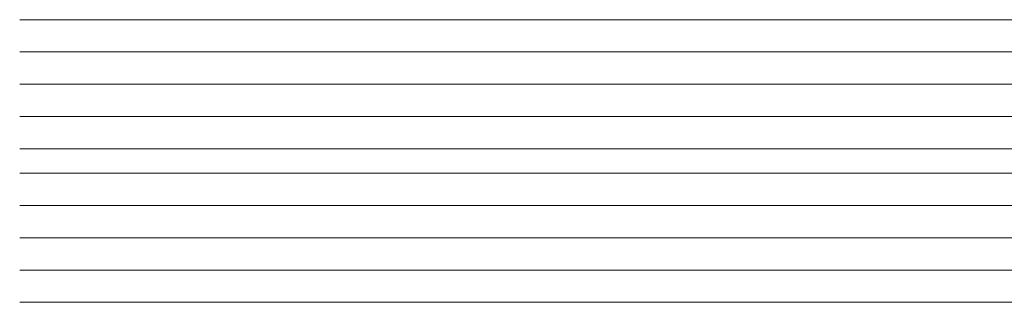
# Model space of a CAD drawing. Extents: x 1911006 to 2186114, y 709265 to 747216.
# Tile 115 of 256: x 1921410 to 1921441, y 735194 to 735203. Entities that reach past the tile are written whole.
import ezdxf

# ---------------------------------------------------------------- set-up
doc = ezdxf.new("R2010")
doc.units = 0
doc.header["$LTSCALE"] = 500
doc.header["$MEASUREMENT"] = 0
doc.layers.add('_MB_kreskowanie_szklo_0.09', color=157, linetype='CONTINUOUS', lineweight=9)
doc.layers.add('_MB_szklo_0.15', color=142, linetype='CONTINUOUS', lineweight=15)

msp = doc.modelspace()

# ---------------------------------------------------------------- linework, layer by layer
at = {"layer": '_MB_kreskowanie_szklo_0.09', "color": 7}
for points in [[(1921470.454, 735202.187), (1921410.454, 735202.187)], [(1921470.454, 735201.187), (1921410.454, 735201.187)], [(1921470.454, 735200.187), (1921410.454, 735200.187)], [(1921470.454, 735197.427), (1921410.454, 735197.427)], [(1921470.454, 735196.427), (1921410.454, 735196.427)], [(1921470.454, 735195.427), (1921410.454, 735195.427)]]:
    msp.add_lwpolyline(points, dxfattribs=at)
at = {"layer": '_MB_szklo_0.15', "color": 7}
for points in [[(1921410.454, 735199.187), (1921470.454, 735199.187), (1921470.454, 735203.187), (1921410.454, 735203.187)], [(1921410.454, 735198.427), (1921470.454, 735198.427), (1921470.454, 735199.187), (1921410.454, 735199.187)], [(1921410.454, 735194.427), (1921470.454, 735194.427), (1921470.454, 735198.427), (1921410.454, 735198.427)]]:
    msp.add_lwpolyline(points, dxfattribs=at)

doc.saveas('drawing.dxf')
